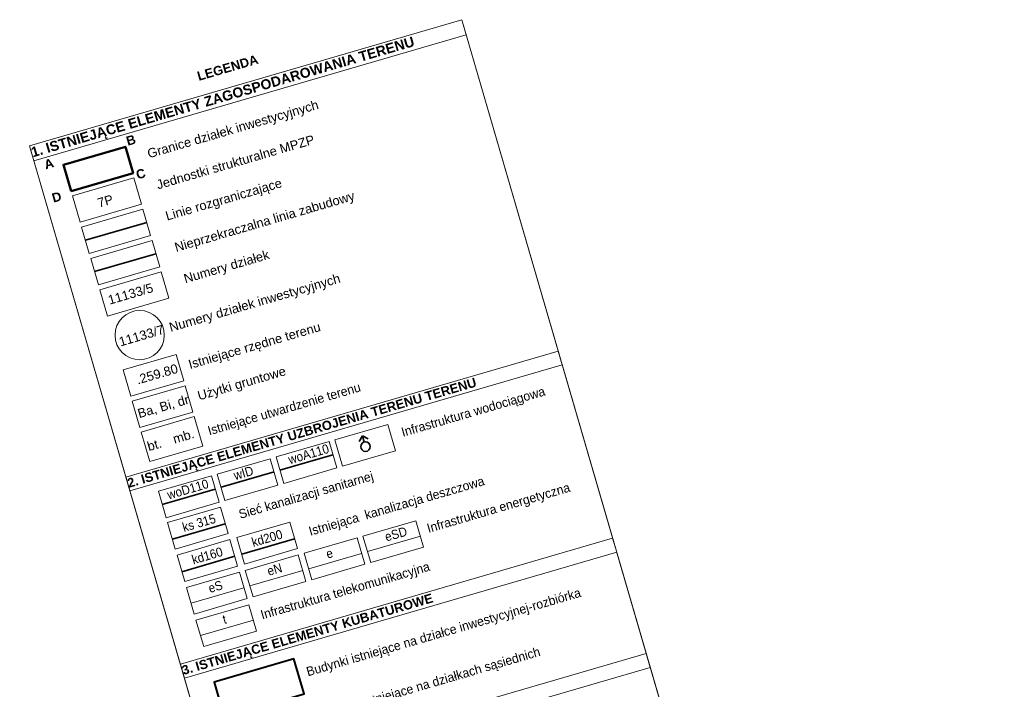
# Model space of a CAD drawing. Header units: millimetres. Extents: x -105537 to 923666, y -162842 to 175608.
# Tile 40 of 41: x 191137 to 298347, y 102756 to 175608. Entities that reach past the tile are written whole.
import ezdxf
from ezdxf.xclip import XClip

# ---------------------------------------------------------------- set-up
doc = ezdxf.new("R2010")
doc.units = ezdxf.units.MM
doc.header["$MEASUREMENT"] = 0
doc.header["$XCLIPFRAME"] = 0
for name, color, linetype, lineweight, true_color in [('0_Nr_pióra__115', 7, 'Continuous', 35, 0x22878c), ('Nowe_0_Nr_pióra__115', 7, 'Continuous', 35, 0x22878c), ('Nowe_0_Nr_pióra__221', 7, 'Continuous', 50, 0xbcc01d), ('Nowe_0_Nr_pióra__35', 7, 'Continuous', 35, 0xff8040), ('Nowe_0_Nr_pióra__55', 7, 'Continuous', 35, 0x0069d2), ('Nowe_0_Nr_pióra__58', 7, 'Continuous', 20, 0xdf0000)]:
    doc.layers.add(name, color=color, linetype=linetype, lineweight=lineweight, true_color=true_color)
doc.layers.add('A__!REF_RYSUNKI', color=7, linetype='Continuous')
doc.layers.add('Nowe_0', color=7, linetype='Continuous')
for name, color, linetype, lineweight in [('Nowe_0_Nr_pióra__1', 7, 'Continuous', 13), ('Nowe_0_Nr_pióra__20', 1, 'Continuous', 13), ('Nowe_0_Nr_pióra__203', 7, 'Continuous', 50), ('Nowe_0_Nr_pióra__224', 6, 'Continuous', 40), ('Nowe_0_Nr_pióra__38', 30, 'Continuous', 13), ('Nowe_0_Nr_pióra__7', 7, 'Continuous', 13), ('Nowe_0_Nr_pióra__75', 14, 'Continuous', 35), ('Nowe_0_Nr_pióra__80', 3, 'Continuous', 13), ('Nowe_A_INSTAL_ELEKTRYCZNE_Nr_pióra__1', 7, 'Continuous', 13), ('Wadowice Wałowa mdcp500_3_0_Nr_pióra__1', 7, 'Continuous', 13)]:
    doc.layers.add(name, color=color, linetype=linetype, lineweight=lineweight)
doc.styles.add('STYL_AUTOMATYCZNY_2', font='arial.ttf')
doc.styles.add('STYL_AUTOMATYCZNY_3', font='arial.ttf')
doc.styles.add('STYL_AUTOMATYCZNY_5', font='arial.ttf')
doc.styles.add('STYL_AUTOMATYCZNY_7', font='arial.ttf', dxfattribs={"width": 0.9})
doc.styles.add('STYL_AUTOMATYCZNY_8', font='arial.ttf', dxfattribs={"width": 0.95})
doc.linetypes.add('Linia zabudowy - nieprzekraczalna I WSC', pattern='A,0,[2,PAB.6.2 PROJEKT ZAGOSPODAROWANIA TERENU1.Shx,S=23.809524,R=0,X=0,Y=0.361417],-3000,0', length=3000)
doc.linetypes.add('X', pattern='A,0,[1,PAB.6.2 PROJEKT ZAGOSPODAROWANIA TERENU1.Shx,S=78.395049,R=0,X=0,Y=0],-9877.776146,0', length=9877.776146)
picture_1 = doc.add_image_def('image1.tif', size_in_pixel=(6904, 2168))

# ---------------------------------------------------------------- blocks, each defined once
blk = doc.blocks.new('Rysunek_1_3', base_point=(73226, -6125))
at = {"layer": 'Wadowice Wałowa mdcp500_3_0_Nr_pióra__1', "color": 7, "lineweight": 13}
image = blk.add_image(picture_1, insert=(-79879, -3368), size_in_units=(292228, 91739), rotation=16.24147, dxfattribs=at)
image.set_boundary_path([(-0.5, -0.5), (6903.5, 2167.5)])
blk = doc.blocks.new('Polilinia_1_1', base_point=(228647, 129661))
at = {"layer": 'Nowe_0_Nr_pióra__55', "color": 152, "linetype": 'Continuous', "lineweight": 35, "true_color": 0x0069d2}
for q in [(228108, 129723), (229068, 130003)]:
    blk.add_line((228448, 130343), q, dxfattribs=at)
at = {"layer": 'Nowe_0_Nr_pióra__55', "color": 152, "linetype": 'Continuous', "lineweight": 35, "true_color": 0x0069d2, "flags": 128}
blk.add_lwpolyline([(228647, 129661), (228448, 130343)], dxfattribs=at)

msp = doc.modelspace()

# ---------------------------------------------------------------- linework, layer by layer
at = {"layer": 'Nowe_0_Nr_pióra__1', "color": 7, "linetype": 'Continuous', "lineweight": 13}
for points in [[(192192.289, 161895.465), (239264.162, 175608.058), (298346.688, -27244.064), (251274.814, -40956.657)], [(197718.413, 153574.607), (204403.212, 155521.968), (203564.154, 158402.243), (196879.355, 156454.882)], [(198711.537, 150165.464), (205396.335, 152112.825), (204557.277, 154993.099), (197872.479, 153045.739)], [(199704.661, 146756.321), (206389.459, 148703.681), (205550.401, 151583.956), (198865.603, 149636.595)], [(200697.785, 143347.178), (207382.583, 145294.538), (206543.525, 148174.813), (199858.727, 146227.452)], [(203235.146, 134637.056), (208995.695, 136315.172), (208156.637, 139195.446), (202396.088, 137517.33)], [(204228.27, 131227.912), (209988.819, 132906.029), (209149.761, 135786.303), (203389.212, 134108.187)], [(226303.188, 127022.671), (232063.737, 128700.787), (231224.679, 131581.062), (225464.13, 129902.946)], [(219896.883, 125156.439), (225657.432, 126834.555), (224818.374, 129714.83), (219057.825, 128036.713)], [(213490.578, 123290.206), (219251.127, 124968.323), (218412.069, 127848.597), (212651.52, 126170.481)], [(207084.273, 121423.974), (212844.822, 123102.09), (212005.764, 125982.365), (206245.215, 124304.249)], [(208076.526, 118017.818), (213837.075, 119695.934), (212998.017, 122576.209), (207237.468, 120898.093)], [(215621.463, 116384.126), (221382.012, 118062.242), (220542.954, 120942.517), (214782.405, 119264.401)], [(229356.175, 116542.538), (235116.724, 118220.654), (234277.666, 121100.929), (228517.117, 119422.813)], [(209105.409, 114485.923), (214865.958, 116164.039), (214026.9, 119044.313), (208266.351, 117366.197)], [(222949.87, 114676.306), (228710.419, 116354.422), (227871.361, 119234.696), (222110.812, 117556.58)], [(216543.564, 112810.073), (222304.114, 114488.19), (221465.056, 117368.464), (215704.506, 115690.348)], [(210137.259, 110943.841), (215897.808, 112621.957), (215058.75, 115502.232), (209298.201, 113824.116)], [(211169.11, 107401.759), (216929.659, 109079.875), (216090.601, 111960.15), (210330.052, 110282.034)]]:
    msp.add_lwpolyline(points, close=True, dxfattribs=at)
at = {"layer": 'Nowe_0_Nr_pióra__1', "color": 7, "linetype": 'Continuous', "lineweight": 13, "flags": 128}
for points in [[(192667.517, 160264.125), (239739.391, 173976.718), (239264.162, 175608.058), (192192.289, 161895.465), (192667.517, 160264.125)], [(203134.092, 124335.015), (250205.965, 138047.608), (249766.458, 139556.325), (202694.585, 125843.732), (203134.092, 124335.015)], [(205302.004, 127542.054), (211062.553, 129220.17), (210130.301, 132420.355), (204369.752, 130742.239)], [(212720.729, 91426.508), (259800.064, 105141.275), (259360.557, 106649.992), (212281.222, 92935.225), (212720.729, 91426.508)]]:
    msp.add_lwpolyline(points, close=True, dxfattribs=at)
at = {"layer": 'Nowe_0_Nr_pióra__115', "color": 137, "linetype": 'Continuous', "lineweight": 35, "true_color": 0x22878c}
msp.add_line((198292.008, 151605.601), (204976.806, 153552.962), dxfattribs=at)
at = {"layer": 'Nowe_0_Nr_pióra__115', "color": 137, "linetype": 'Linia zabudowy - nieprzekraczalna I WSC', "lineweight": 35, "true_color": 0x22878c}
msp.add_line((199285.132, 148196.458), (205969.93, 150143.819), dxfattribs=at)
at = {"layer": 'Nowe_0_Nr_pióra__20', "color": 1, "linetype": 'Continuous', "lineweight": 13}
for points in [[(229009.558, 117732.385), (234770.125, 119410.439)], [(222603.253, 115866.153), (228363.82, 117544.207)], [(216196.948, 113999.921), (221957.515, 115677.975)], [(209790.643, 112133.688), (215551.21, 113811.742)]]:
    msp.add_lwpolyline(points, dxfattribs=at)
at = {"layer": 'Nowe_0_Nr_pióra__221', "color": 52, "linetype": 'Continuous', "lineweight": 50, "true_color": 0xbcc01d}
msp.add_lwpolyline([(196736.317, 156945.898), (203488.473, 158912.88), (202649.415, 161793.155), (195897.259, 159826.172)], close=True, dxfattribs=at)
at = {"layer": 'Nowe_0_Nr_pióra__224', "color": 6, "linetype": 'X', "lineweight": 40}
msp.add_lwpolyline([(213402.341, 99735.638), (222107.321, 102271.501), (221003.124, 106061.931), (212298.144, 103526.067)], close=True, dxfattribs=at)
at = {"layer": 'Nowe_0_Nr_pióra__38', "color": 30, "linetype": 'Continuous', "lineweight": 13}
msp.add_lwpolyline([(210822.493, 108591.606), (216583.06, 110269.66)], dxfattribs=at)
at = {"layer": 'Nowe_0_Nr_pióra__55', "color": 152, "linetype": 'Continuous', "lineweight": 35, "true_color": 0x0069d2}
for points in [[(219477.353, 126596.579), (225237.913, 128274.66)], [(213071.048, 124730.347), (218831.608, 126408.427)], [(206664.743, 122864.114), (212425.302, 124542.195)]]:
    msp.add_lwpolyline(points, dxfattribs=at)
msp.add_circle((228792.348, 129160.913), 520.685, dxfattribs=at)
at = {"layer": 'Nowe_0_Nr_pióra__58', "color": 12, "linetype": 'Continuous', "lineweight": 20, "true_color": 0xdf0000}
msp.add_circle((204201.213, 141289.047), 2683.172, dxfattribs=at)
at = {"layer": 'Nowe_0_Nr_pióra__75', "color": 14, "linetype": 'Continuous', "lineweight": 35}
for points in [[(207766.794, 119081.049), (213525.274, 120766.27)], [(215311.731, 117447.357), (221070.211, 119132.578)], [(208795.677, 115549.154), (214554.157, 117234.374)]]:
    msp.add_lwpolyline(points, dxfattribs=at)
at = {"layer": 'Nowe_A_INSTAL_ELEKTRYCZNE_Nr_pióra__1', "color": 7, "linetype": 'Continuous', "lineweight": 13}
msp.add_lwpolyline([(192192.289, 161895.465), (239264.162, 175608.058), (291455.898, -3565.861), (244384.025, -17278.454)], close=True, dxfattribs=at)

# ---------------------------------------------------------------- block references
at = {"layer": 'A__!REF_RYSUNKI', "color": 7, "linetype": 'Continuous', "lineweight": 13}
ref = msp.add_blockref('Rysunek_1_3', (73225.66, -6125.131), dxfattribs=at)
XClip(ref).set_block_clipping_path([(-93517.5507872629, 43450.1606019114), (110816.6640264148, 102975.132325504), (124455.4531805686, 56156.6090716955), (200686.4574784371, 78363.6015689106), (175028.2618212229, 166441.7158685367), (-105536.9572903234, 84709.7516477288)])
at = {"layer": 'Nowe_0', "color": 152, "linetype": 'Continuous', "lineweight": 35, "true_color": 0x0069d2}
msp.add_blockref('Polilinia_1_1', (228646.72, 129660.819), dxfattribs=at)

# ---------------------------------------------------------------- texts
at = {"layer": '0_Nr_pióra__115', "color": 137, "linetype": 'Continuous', "lineweight": 35, "true_color": 0x22878c, "insert": (200320.679, 156355.136), "char_height": 1000, "attachment_point": 2, "rotation": 16.2414656, "style": 'STYL_AUTOMATYCZNY_3'}
msp.add_mtext('\\A1;{\\pqc;\\fArial|b0|i0|c238|p0;\\W1.000000;7P}', dxfattribs=at)
at = {"layer": 'Nowe_0_Nr_pióra__1', "color": 7, "linetype": 'Continuous', "lineweight": 13, "attachment_point": 7, "rotation": 16.2414656}
for s, insert, char_height, style in [('\\A1;{\\pql;\\fArial|b1|i0|c238|p0;\\W1.000000;1. ISTNIEJĄCE ELEMENTY ZAGOSPODAROWANI\\fArial|b1|i0|c238|p0;\\W1.000000;A\\fArial|b1|i0|c238|p0;\\W1.000000; TERENU}', (192649.29, 160326.694), 1081.275325, 'STYL_AUTOMATYCZNY_2'), ('\\A1;{\\pql;\\fArial|b1|i0|c238|p0;\\W1.000000;LEGENDA}', (210645.11, 168934.948), 1000, 'STYL_AUTOMATYCZNY_2'), ('\\A1;{\\pql;\\fArial|b1|i0|c238|p0;\\W1.000000;2\\fArial|b1|i0|c238|p0;\\W1.000000;. ISTNIEJĄCE ELEMENTY \\fArial|b1|i0|c238|p0;\\W1.000000;UZBROJENIA TERENU\\fArial|b1|i0|c238|p0;\\W1.000000; TERENU}', (203117.235, 124392.879), 1000, 'STYL_AUTOMATYCZNY_2'), ('\\A1;{\\pql;\\fArial|b0|i0|c238|p0;\\W1.000000;mb.}', (207994.855, 129462.775), 1000, 'STYL_AUTOMATYCZNY_3'), ('\\A1;{\\pql;\\fArial|b0|i0|c238|p0;\\W1.000000;bt.}', (205200.649, 128648.79), 1000, 'STYL_AUTOMATYCZNY_3')]:
    msp.add_mtext(s, dxfattribs=dict(at, insert=insert, char_height=char_height, style=style))
at = {"layer": 'Nowe_0_Nr_pióra__203', "color": 7, "linetype": 'Continuous', "lineweight": 50, "char_height": 1000, "attachment_point": 2, "style": 'STYL_AUTOMATYCZNY_5'}
for s, insert, rotation in [('\\A1;{\\pqc;\\fArial|b1|i0|c238|p0;\\W1.000000;B}', (203112.905, 162985.397), 16.2414656), ('\\A1;{\\pqc;\\fArial|b1|i0|c238|p0;\\W1.000000;A}', (194177.726, 160423.718), 16.2414656), ('\\A1;{\\pqc;\\fArial|b1|i0|c238|p0;\\W1.000000;C}', (204179.337, 159324.603), 16.24146532), ('\\A1;{\\pqc;\\fArial|b1|i0|c238|p0;\\W1.000000;D}', (195025.955, 156795.575), 16.24146532)]:
    msp.add_mtext(s, dxfattribs=dict(at, insert=insert, rotation=rotation))
at = {"layer": 'Nowe_0_Nr_pióra__55', "color": 152, "linetype": 'Continuous', "lineweight": 35, "true_color": 0x0069d2, "char_height": 1000, "attachment_point": 7, "rotation": 16.24110934, "style": 'STYL_AUTOMATYCZNY_7'}
for s, insert in [('\\A1;{\\pql;\\fArial|b0|i0|c238|p0;\\W0.900000;wo\\fArial|b0|i0|c238|p0;\\W0.900000;A\\fArial|b0|i0|c238|p0;\\W0.900000;1\\fArial|b0|i0|c238|p0;\\W0.900000;1\\fArial|b0|i0|c238|p0;\\W0.900000;0}', (220554.958, 127225.004)), ('\\A1;{\\pql;\\fArial|b0|i0|c238|p0;\\W0.900000;w\\fArial|b0|i0|c238|p0;\\W0.900000;ID}', (214605.189, 125509.204)), ('\\A1;{\\pql;\\fArial|b0|i0|c238|p0;\\W0.900000;wo\\fArial|b0|i0|c238|p0;\\W0.900000;D11\\fArial|b0|i0|c238|p0;\\W0.900000;0}', (207373.991, 123385.235))]:
    msp.add_mtext(s, dxfattribs=dict(at, insert=insert))
at = {"layer": 'Nowe_0_Nr_pióra__7', "color": 7, "linetype": 'Continuous', "lineweight": 13, "char_height": 1000, "attachment_point": 7, "rotation": 16.2414656}
for s, insert, style in [('\\A1;{\\pql;\\fArial|b0|i0|c238|p0;\\W1.000000;G\\fArial|b0|i0|c238|p0;\\W1.000000;ranice działek\\fArial|b0|i0|c238|p0;\\W1.000000; inwestycyjnych}', (205293.299, 160236.215), 'STYL_AUTOMATYCZNY_3'), ('\\A1;{\\pql;\\fArial|b0|i0|c238|p0;\\W1.000000;J\\fArial|b0|i0|c238|p0;\\W1.000000;ednostki strukturalne MPZP}', (206199.356, 157125.949), 'STYL_AUTOMATYCZNY_3'), ('\\A1;{\\pql;\\fArial|b0|i0|c238|p0;\\W1.000000;Linie rozgraniczające}', (207268.519, 153455.781), 'STYL_AUTOMATYCZNY_3'), ('\\A1;{\\pql;\\fArial|b0|i0|c238|p0;\\W1.000000;Nieprzekraczalna linia zabudowy}', (208261.642, 150046.639), 'STYL_AUTOMATYCZNY_3'), ('\\A1;{\\pql;\\fArial|b0|i0|c238|p0;\\W1.000000;N\\fArial|b0|i0|c238|p0;\\W1.000000;umery działek}', (209253.76, 146640.95), 'STYL_AUTOMATYCZNY_3'), ('\\A1;{\\pql;\\fArial|b0|i0|c238|p0;\\W1.000000;N\\fArial|b0|i0|c238|p0;\\W1.000000;umery działek inwestycyjnych}', (207667.206, 141343.707), 'STYL_AUTOMATYCZNY_3'), ('\\A1;{\\pql;\\fArial|b0|i0|c238|p0;\\W1.000000;I\\fArial|b0|i0|c238|p0;\\W1.000000;stniejące rzędne terenu}', (209765.66, 137303.342), 'STYL_AUTOMATYCZNY_3'), ('\\A1;{\\pql;\\fArial|b0|i0|c238|p0;\\W1.000000;.\\fArial|b0|i0|c238|p0;\\W1.000000;259\\fArial|b0|i0|c238|p0;\\W1.000000;.\\fArial|b0|i0|c238|p0;\\W1.000000;8\\fArial|b0|i0|c238|p0;\\W1.000000;0}', (203997.51, 135906.189), 'STYL_AUTOMATYCZNY_3'), ('\\A1;{\\pql;\\fArial|b0|i0|c238|p0;\\W1.000000;Użytki\\fArial|b0|i0|c238|p0;\\W1.000000; gruntowe}', (210758.784, 133894.199), 'STYL_AUTOMATYCZNY_3'), ('\\A1;{\\pql;\\fArial|b0|i0|c238|p0;\\W0.950000;Istniejące utwardzenie terenu}', (211868.144, 130086.047), 'STYL_AUTOMATYCZNY_8'), ('\\A1;{\\pql;\\fArial|b0|i0|c238|p0;\\W0.950000; I\\fArial|b0|i0|c238|p0;\\W0.950000;nfrastruktura\\fArial|b0|i0|c238|p0;\\W0.950000; wodociągowa}', (232594.677, 129824.42), 'STYL_AUTOMATYCZNY_8'), ('\\A1;{\\pql;\\fArial|b0|i0|c238|p0;\\W0.950000; \\fArial|b0|i0|c238|p0;\\W0.950000;Sieć kanalizacji sanitarnej}', (214884.619, 120899.788), 'STYL_AUTOMATYCZNY_8')]:
    msp.add_mtext(s, dxfattribs=dict(at, insert=insert, style=style))
at = {"layer": 'Nowe_0_Nr_pióra__75', "color": 14, "linetype": 'Continuous', "lineweight": 35, "insert": (209025.027, 119857.222), "char_height": 1000, "attachment_point": 7, "rotation": 16.24110934, "style": 'STYL_AUTOMATYCZNY_7'}
msp.add_mtext('\\A1;{\\pql;\\fArial|b0|i0|c238|p0;\\W0.900000;k\\fArial|b0|i0|c238|p0;\\W0.900000;s 315}', dxfattribs=at)
at = {"layer": 'Nowe_0_Nr_pióra__80', "color": 3, "linetype": 'Continuous', "lineweight": 13, "char_height": 1000, "attachment_point": 7, "rotation": 16.2414656, "style": 'STYL_AUTOMATYCZNY_3'}
for s, insert in [('\\A1;{\\pql;\\fArial|b0|i0|c238|p0;\\W1.000000;11133/5}', (200926.34, 144583.965)), ('\\A1;{\\pql;\\fArial|b0|i0|c238|p0;\\W1.000000;11133/7}', (202115.497, 140039.205)), ('\\A1;{\\pql;\\fArial|b0|i0|c238|p0;\\W1.000000;B\\fArial|b0|i0|c238|p0;\\W1.000000;a\\fArial|b0|i0|c238|p0;\\W1.000000;, B\\fArial|b0|i0|c238|p0;\\W1.000000;i\\fArial|b0|i0|c238|p0;\\W1.000000;, dr}', (204203.621, 132071.333))]:
    msp.add_mtext(s, dxfattribs=dict(at, insert=insert))

# ---------------------------------------------------------------- next in the draw order: wipeouts: each hides what was drawn before it
at = {"color": 7, "linetype": 'Continuous', "lineweight": 13, "ltscale": 1264750.069989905}
msp.add_wipeout([(209068.124, 103964.978), (256139.998, 117677.571), (255700.491, 119186.288), (208628.617, 105473.695)], dxfattribs=at).dxf.layer = 'Nowe_0_Nr_pióra__1'

# ---------------------------------------------------------------- next in the draw order: linework, layer by layer
at = {"layer": 'Nowe_0_Nr_pióra__1', "color": 7, "linetype": 'Continuous', "lineweight": 13, "flags": 128}
msp.add_lwpolyline([(209068.124, 103964.978), (256139.998, 117677.571), (255700.491, 119186.288), (208628.617, 105473.695), (209068.124, 103964.978)], close=True, dxfattribs=at)

# ---------------------------------------------------------------- next in the draw order: texts
at = {"layer": 'Nowe_0_Nr_pióra__1', "color": 7, "linetype": 'Continuous', "lineweight": 13, "insert": (209051.268, 104022.842), "char_height": 1000, "attachment_point": 7, "rotation": 16.2414656, "style": 'STYL_AUTOMATYCZNY_2'}
msp.add_mtext('\\A1;{\\pql;\\fArial|b1|i0|c238|p0;\\W1.000000;3. ISTNIEJĄCE ELEMENTY \\fArial|b1|i0|c238|p0;\\W1.000000;KUBATUROWE}', dxfattribs=at)
at = {"layer": 'Nowe_0_Nr_pióra__20', "color": 1, "linetype": 'Continuous', "lineweight": 13, "char_height": 1000, "attachment_point": 7, "rotation": 16.24110934, "style": 'STYL_AUTOMATYCZNY_7'}
for s, insert in [('\\A1;{\\pql;\\fArial|b0|i0|c238|p0;\\W0.900000;e\\fArial|b0|i0|c238|p0;\\W0.900000;SD}', (231079.25, 118815.339)), ('\\A1;{\\pql;\\fArial|b0|i0|c238|p0;\\W0.900000;e}', (224672.757, 116949.748)), ('\\A1;{\\pql;\\fArial|b0|i0|c238|p0;\\W0.900000;e\\fArial|b0|i0|c238|p0;\\W0.900000;N}', (218266.452, 115083.517)), ('\\A1;{\\pql;\\fArial|b0|i0|c238|p0;\\W0.900000;e\\fArial|b0|i0|c238|p0;\\W0.900000;S}', (211860.335, 113216.639))]:
    msp.add_mtext(s, dxfattribs=dict(at, insert=insert))
at = {"layer": 'Nowe_0_Nr_pióra__35', "color": 11, "linetype": 'Continuous', "lineweight": 35, "true_color": 0xff8040, "insert": (213407.187, 109832.257), "char_height": 1000, "attachment_point": 7, "rotation": 16.24110934, "style": 'STYL_AUTOMATYCZNY_7'}
msp.add_mtext('\\A1;{\\pql;\\fArial|b0|i0|c238|p0;\\W0.900000;t}', dxfattribs=at)
at = {"layer": 'Nowe_0_Nr_pióra__7', "color": 7, "linetype": 'Continuous', "lineweight": 13, "char_height": 1000, "attachment_point": 7, "rotation": 16.2414656, "style": 'STYL_AUTOMATYCZNY_8'}
for s, insert in [('\\A1;{\\pql;\\fArial|b0|i0|c238|p0;\\W0.950000; Istniejąca  kanalizacja \\fArial|b0|i0|c238|p0;\\W0.950000;deszczowa\\fArial|b0|i0|c238|p0;\\W0.950000; }', (222511.521, 119055.357)), ('\\A1;{\\pql;\\fArial|b0|i0|c238|p0;\\W0.950000;Infrastruktura energetyczna\\fArial|b0|i0|c238|p0;\\W0.950000; }', (235734.007, 119483.205)), ('\\A1;{\\pql;\\fArial|b0|i0|c238|p0;\\W0.950000;Infrastruktura \\fArial|b0|i0|c238|p0;\\W0.950000;telekomunikacyjna\\fArial|b0|i0|c238|p0;\\W0.950000; }', (217628.024, 110058.794)), ('\\A1;{\\pql;\\fArial|b0|i0|c238|p0;\\W0.950000;Budynki istniejące na dział\\fArial|b0|i0|c238|p0;\\W0.950000;ce inwestycyjnej-rozbiórka}', (222605.876, 103873.07)), ('\\A1;{\\pql;\\fArial|b0|i0|c238|p0;\\W0.950000;Budynki istniejące na działkach \\fArial|b0|i0|c238|p0;\\W0.950000;sąsiednich}', (223985.239, 99138.065))]:
    msp.add_mtext(s, dxfattribs=dict(at, insert=insert))
at = {"layer": 'Nowe_0_Nr_pióra__75', "color": 14, "linetype": 'Continuous', "lineweight": 35, "char_height": 1000, "attachment_point": 7, "rotation": 16.24110934, "style": 'STYL_AUTOMATYCZNY_7'}
for s, insert in [('\\A1;{\\pql;\\fArial|b0|i0|c238|p0;\\W0.900000;kd\\fArial|b0|i0|c238|p0;\\W0.900000;20\\fArial|b0|i0|c238|p0;\\W0.900000;0}', (216569.777, 118224.173)), ('\\A1;{\\pql;\\fArial|b0|i0|c238|p0;\\W0.900000;kd\\fArial|b0|i0|c238|p0;\\W0.900000;16\\fArial|b0|i0|c238|p0;\\W0.900000;0}', (210053.722, 116325.971))]:
    msp.add_mtext(s, dxfattribs=dict(at, insert=insert))

doc.saveas('drawing.dxf')
